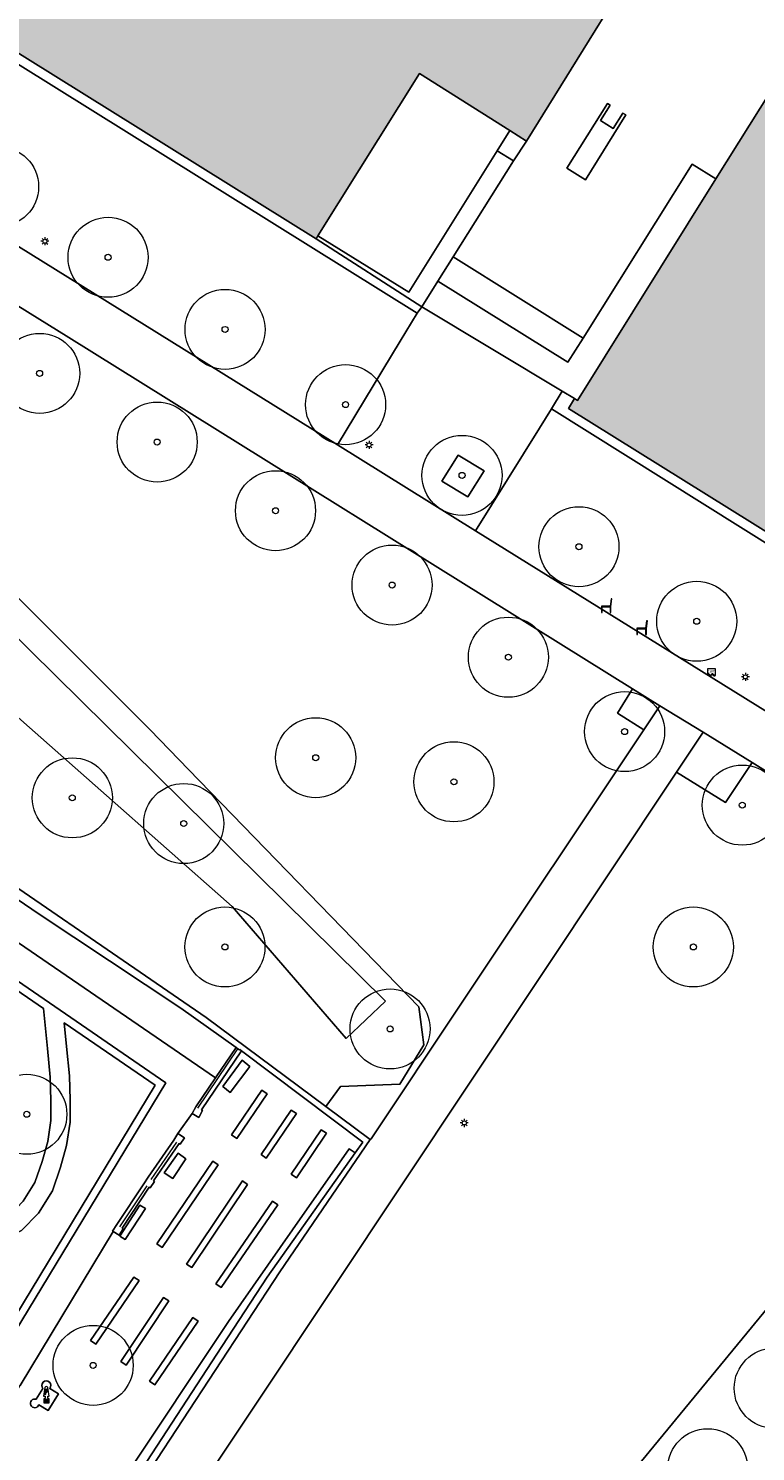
# Model space of a CAD drawing. Header units: metres. Extents: x 187482 to 189800, y 333582 to 335019.
# Tile 245 of 256: x 189016 to 189061, y 334550 to 334639. Entities that reach past the tile are written whole.
import ezdxf
from ezdxf.enums import TextEntityAlignment as Align

# ---------------------------------------------------------------- set-up
doc = ezdxf.new("R2010")
doc.units = ezdxf.units.M
doc.layers.get('0').update_dxf_attribs({"color": 252, "lineweight": 18})
for name, color, linetype, lineweight in [('B-WE-GR-BEPLANTING_CULTUUR_BOSPLANTSOEN-GV', 252, 'Continuous', 18), ('B-WE-GR-BEPLANTING_CULTUUR_ROOS-GV', 252, 'Continuous', 18), ('B-WE-GR-BEPLANTING_CULTUUR_VASTE PLANTENVAK-GV', 252, 'Continuous', 18), ('B-WE-GR-BOOM-S', 252, 'Continuous', 18), ('B-WE-GR-GROENVOORZIENING-GV', 252, 'Continuous', 18), ('B-WE-GW-TALUD_KRUIN-G', 252, 'Continuous', 18), ('B-WE-IE-HERDENKINGSMONUMENT-S', 252, 'Continuous', 18), ('B-WE-IE-MEUBILAIR-S', 252, 'Continuous', 18), ('B-WE-IE-MEUBILAIR_WEGMEUBILAIR-S', 252, 'Continuous', 18), ('B-WE-IE-TERREINAFSCHEIDING_KUNSTMATIG_HEKWERK-G', 252, 'IE-TERREINAFSCHEIDING_KUNSTMATIG-SO', 18), ('B-WE-IE-TERREINAFSCHEIDING_KUNSTMATIG_MUUR-G', 252, 'IE-TERREINAFSCHEIDING_KUNSTMATIG-SO', 18), ('B-WE-IE-TERREINAFSCHEIDING_KUNSTMATIG_MUUR-GV', 252, 'Continuous', 18), ('B-WE-OG-BEBOUWING-GV', 252, 'Continuous', 18), ('B-WE-OG-TERREIN_BEGROEID-GV', 252, 'Continuous', 18), ('B-WE-OG-TERREIN_ERF-GV', 252, 'Continuous', 18), ('B-WE-OG-WEG-GV', 252, 'Continuous', 18), ('B-WE-VH-GESLOTENVERHARDING_ASFALT-GV', 252, 'Continuous', 18), ('B-WE-VH-HALFVERHARDING_GRASBETONSTEEN-GV', 252, 'Continuous', 18), ('B-WE-VH-HALFVERHARDING_GRAVEL-GV', 252, 'Continuous', 18), ('B-WE-VH-ONVERHARD-GV', 252, 'Continuous', 18)]:
    doc.layers.add(name, color=color, linetype=linetype, lineweight=lineweight)
doc.layers.add('B-WE-OG-BEBOUWING-V', color=7, linetype='Continuous', lineweight=18, true_color=0xf0f0f0)
doc.styles.add('NLCS-ISO', font='NLCS-ISO.ttf')
doc.linetypes.add('IE-TERREINAFSCHEIDING_KUNSTMATIG-SO', pattern='A,4,[82,NLCS.SHX,S=0.75,R=90,X=0,Y=0],4,-2', length=10)

# ---------------------------------------------------------------- blocks, each defined once
blk = doc.blocks.new('SIE-MEUBILAIR_PAAL_LICHTMAST-SO')
for points in [[(-0.62, 0), (-1, 0)], [(-0.71, 0.71), (-0.44, 0.44)], [(0, 1), (0, 0.62)], [(0.44, 0.44), (0.71, 0.71)], [(1, 0), (0.62, 0)], [(-0.71, -0.71), (-0.44, -0.44)], [(0, -0.62), (0, -1)], [(0.44, -0.44), (0.71, -0.71)]]:
    blk.add_lwpolyline(points)
blk.add_circle((0, 0), 0.5)
blk = doc.blocks.new('SIE-MEUBILAIR_SENSOR_CAMERA-SO')
for p, q in [((1, 0.5), (-1, 0.5)), ((-1, 0.5), (-1, -1.125)), ((1, -1.125), (1, 0.5))]:
    blk.add_line(p, q)
for centre, start, end in [((-0.75, -1.0625), 36.869898, 143.130102), ((-0.75, -1.1875), 36.869898, 143.130102), ((-0.75, -1.3125), 36.869898, 143.130102), ((-0.25, -0.6875), 216.869898, 323.130102), ((-0.25, -0.8125), 216.869898, 323.130102), ((-0.25, -0.9375), 216.869898, 323.130102), ((0.25, -1.0625), 36.869898, 143.130102), ((0.25, -1.1875), 36.869898, 143.130102), ((0.25, -1.3125), 36.869898, 143.130102), ((0.75, -0.6875), 216.869898, 323.130102), ((0.75, -0.8125), 216.869898, 323.130102), ((0.75, -0.9375), 216.869898, 323.130102)]:
    blk.add_arc(centre, 0.3125, start, end)
at = {"style": 'NLCS-ISO'}
blk.add_text('cam', height=0.75, dxfattribs=at).set_placement((0, 0), align=Align.MIDDLE_CENTER)
blk = doc.blocks.new('SIE-WEG_ZITBANK-SO')
at = {"color": 0, "linetype": 'ByBlock', "lineweight": 18}
blk.add_lwpolyline([(-0.91, -1.63), (-0.91, -0.2), (1.09, -0.2), (1.09, -1.63), (1.29, -1.63), (1.29, -0.21), (1.54, 1.78), (1.33, 1.78), (1.11, 0), (-1.11, 0), (-1.11, -1.63)], close=True, dxfattribs=at)
blk = doc.blocks.new('SIE-HERDENKINGSMONUMENT-SO')
for p, q in [((-0.34, -0.46), (0.33, -0.46)), ((-0.34, -0.58), (0.22, -0.58)), ((-0.34, -0.72), (0.31, -0.72)), ((-0.34, -0.84), (0.37, -0.84))]:
    blk.add_line(p, q)
for points in [[(0.39, 2.65, 0.261282), (0, 2.87, 0.261282), (-0.39, 2.65), (-0.7, 0.44), (-0.35, 0.44), (-0.35, -0.03), (-0.67, -0.18), (-0.67, -1.18), (0, -1.18), (0.67, -1.18), (0.67, -0.18), (0.35, -0.03), (0.35, 0.44), (0.7, 0.44)], [(0, 2.22), (-0.12, 2.13, 0.506874), (-0.13, 1.78, -0.088901), (-0.09, 1.75, -0.290904), (-0.09, 1.72, -0.160204), (-0.13, 1.68, -0.186725), (-0.18, 1.68, -0.307903), (-0.27, 1.82, -0.219717), (-0.25, 2.07, -0.115145), (-0.16, 2.17), (-0.18, 2.13), (-0.1, 2.18)], [(-0.09, 2.02), (-0.09, 2.03), (-0.09, 2.06), (-0.03, 2.1), (0.07, 2.16, -0.401268), (0.31, 2.11, -0.30754), (0.31, 2.08, -0.52959), (0.29, 2.08, 0.196508), (0.14, 2.14, 0.143294), (0.02, 2.11, 0.110337), (-0.05, 2.04, -0.092857), (-0.07, 2.02, -0.32743)], [(0.39, 2.06), (0.34, 2.06), (0.31, 2.05, 0.295857), (0.19, 1.88, -0.100217), (0.18, 1.86, 0.04658), (0.15, 1.78, -0.148312), (0.12, 1.73, -0.029319), (0.04, 1.67, 0.67171), (0.05, 1.63, 0.108339), (0.07, 1.63, 0.085642), (0.08, 1.63, 0.19392), (0.18, 1.77, -0.085966), (0.21, 1.86, 0.050198), (0.24, 1.91, -0.197871), (0.34, 2.02, 0.127107)]]:
    blk.add_lwpolyline(points, format="xyb", close=True)
for points in [[(-0.35, 1.04), (-0.26, 1.28), (-0.21, 1.41), (-0.2, 1.42), (-0.25, 1.43), (-0.31, 1.43), (-0.35, 1.46), (-0.35, 1.49), (-0.23, 1.57), (-0.18, 1.57), (-0.16, 1.56), (-0.13, 1.57), (-0.09, 1.57), (-0.07, 1.57), (-0.05, 1.57), (0.02, 1.58), (0.06, 1.56), (0.08, 1.56), (0.13, 1.55), (0.13, 1.52), (0.08, 1.47), (0.02, 1.45), (-0.06, 1.3), (-0.15, 1.15), (-0.19, 1.11), (-0.22, 1.05), (-0.26, 0.91), (-0.29, 0.86), (-0.32, 0.82), (-0.35, 0.8), (-0.37, 0.8), (-0.41, 0.85), (-0.39, 0.92), (-0.37, 0.98)], [(-0.44, -0.33), (-0.44, -0.95), (0, -0.95), (0.44, -0.95), (0.44, -0.33)]]:
    blk.add_lwpolyline(points, close=True)
blk.add_circle((0.15, 2.1), 0.0212)
blk = doc.blocks.new('SGR-BOOM_GBKN-SO')
at = {"color": 0, "linetype": 'ByBlock', "lineweight": 18}
for radius in [2, 0.15]:
    blk.add_circle((0, 0), radius, dxfattribs=at)

msp = doc.modelspace()

# ---------------------------------------------------------------- hatches: boundary and pattern name
at = {"layer": 'B-WE-OG-BEBOUWING-V'}
h = msp.add_hatch(color=256, dxfattribs=at)
h.dxf.hatch_style = 1
h.paths.add_polyline_path([(188977.271, 334681.018), (188977.301, 334681.065), (188976.349, 334681.656), (188978.962, 334685.86), (188979.913, 334685.269), (188980.009, 334685.423), (188988.163, 334698.545), (188988.237, 334698.664), (188987.285, 334699.255), (188989.898, 334703.459), (188990.849, 334702.868), (188990.91, 334702.966), (188993.172, 334706.605), (188995.23, 334709.916), (188992.89, 334711.371), (188979.733, 334719.554), (188974.016, 334710.39), (188976.287, 334708.975), (188977.425, 334708.267), (188965.027, 334688.352), (188964.858, 334688.459), (188957.672, 334676.92), (188957.038, 334675.901), (188957.669, 334675.489), (188958.309, 334676.523), (188958.909, 334676.149), (188963.478, 334673.304), (188962.843, 334672.278), (188963.484, 334671.868), (188964.124, 334672.902), (188966.665, 334671.319), (188969.281, 334669.689), (188968.66, 334668.666), (188969.316, 334668.254)], flags=17)
h.paths.add_polyline_path([(189033.973, 334625.638), (189040.323, 334635.78), (189045.948, 334632.212), (189046.992, 334631.55), (189056.22, 334646.446), (189059.996, 334644.092), (189061.388, 334646.323), (189069.804, 334659.808), (189031.513, 334683.749), (189031.626, 334683.938), (189031.077, 334684.266), (189031.017, 334684.302), (189030.334, 334683.161), (189026.05, 334685.854), (189026.761, 334687.013), (189026.256, 334687.318), (189025.502, 334686.067), (189019.988, 334689.51), (189020.761, 334690.736), (189020.304, 334691.024), (189019.517, 334689.776), (189015.985, 334691.977), (189013.835, 334688.51), (189011.186, 334690.158), (188994.104, 334662.695), (188988.594, 334653.69), (189033.861, 334625.46)], flags=16)
edge = h.paths.add_edge_path(flags=16)
edge.add_arc((188962.598, 334717.933), 0.192, 359.2213, 406.19144)
edge.add_arc((188962.593, 334717.938), 0.192, 43.80856, 90.7787)
edge.add_arc((188962.587, 334717.938), 0.192, 89.2213, 136.19144)
edge.add_arc((188962.582, 334717.933), 0.192, 133.80856, 180.7787)
edge.add_arc((188962.582, 334717.927), 0.192, 179.2213, 226.19144)
edge.add_arc((188962.587, 334717.922), 0.192, 223.80856, 270.7787)
edge.add_arc((188962.593, 334717.922), 0.192, 269.2213, 316.19144)
edge.add_arc((188962.598, 334717.927), 0.192, 313.80856, 360.7787)
edge = h.paths.add_edge_path(flags=16)
edge.add_arc((188971.434, 334712.43), 0.192, 359.2213, 406.19144)
edge.add_arc((188971.429, 334712.435), 0.192, 43.80856, 90.7787)
edge.add_arc((188971.423, 334712.435), 0.192, 89.2213, 136.19144)
edge.add_arc((188971.418, 334712.43), 0.192, 133.80856, 180.7787)
edge.add_arc((188971.418, 334712.424), 0.192, 179.2213, 226.19144)
edge.add_arc((188971.423, 334712.419), 0.192, 223.80856, 270.7787)
edge.add_arc((188971.429, 334712.419), 0.192, 269.2213, 316.19144)
edge.add_arc((188971.434, 334712.424), 0.192, 313.80856, 360.7787)
edge = h.paths.add_edge_path(flags=16)
edge.add_arc((188967.012, 334715.169), 0.192, 89.2213, 136.19144)
edge.add_arc((188967.007, 334715.164), 0.192, 133.80856, 180.7787)
edge.add_arc((188967.007, 334715.158), 0.192, 179.2213, 226.19144)
edge.add_arc((188967.012, 334715.153), 0.192, 223.80856, 270.7787)
edge.add_arc((188967.018, 334715.153), 0.192, 269.2213, 316.19144)
edge.add_arc((188967.023, 334715.158), 0.192, 313.80856, 360.7787)
edge.add_arc((188967.023, 334715.164), 0.192, 359.2213, 406.19144)
edge.add_arc((188967.018, 334715.169), 0.192, 43.80856, 90.7787)
edge = h.paths.add_edge_path(flags=16)
edge.add_arc((188969.171, 334718.655), 0.192, 89.2213, 136.19144)
edge.add_arc((188969.166, 334718.65), 0.192, 133.80856, 180.7787)
edge.add_arc((188969.166, 334718.644), 0.192, 179.2213, 226.19144)
edge.add_arc((188969.171, 334718.639), 0.192, 223.80856, 270.7787)
edge.add_arc((188969.177, 334718.639), 0.192, 269.2213, 316.19144)
edge.add_arc((188969.182, 334718.644), 0.192, 313.80856, 360.7787)
edge.add_arc((188969.182, 334718.65), 0.192, 359.2213, 406.19144)
edge.add_arc((188969.177, 334718.655), 0.192, 43.80856, 90.7787)
edge = h.paths.add_edge_path(flags=16)
edge.add_arc((188973.635, 334715.942), 0.192, 313.80856, 360.7787)
edge.add_arc((188973.635, 334715.948), 0.192, 359.2213, 406.19144)
edge.add_arc((188973.63, 334715.953), 0.192, 43.80856, 90.7787)
edge.add_arc((188973.624, 334715.953), 0.192, 89.2213, 136.19144)
edge.add_arc((188973.619, 334715.948), 0.192, 133.80856, 180.7787)
edge.add_arc((188973.619, 334715.942), 0.192, 179.2213, 226.19144)
edge.add_arc((188973.624, 334715.937), 0.192, 223.80856, 270.7787)
edge.add_arc((188973.63, 334715.937), 0.192, 269.2213, 316.19144)
h = msp.add_hatch(color=256, dxfattribs=at)
h.dxf.hatch_style = 1
h.paths.add_polyline_path([(189066.662, 334642.997), (189067.239, 334642.638), (189058.837, 334629.202), (189050.181, 334615.36), (189049.995, 334615.477), (189049.62, 334614.864), (189065.43, 334604.999), (189065.795, 334605.574), (189065.609, 334605.692), (189067.228, 334608.284), (189090.843, 334646.088), (189091.038, 334645.966), (189091.414, 334646.568), (189090.825, 334646.936), (189082.359, 334652.225), (189078.621, 334654.56), (189078.511, 334654.386), (189075.069, 334656.503)], flags=17)
h.paths.add_polyline_path([(189033.973, 334625.638), (189040.323, 334635.78), (189045.948, 334632.212), (189046.992, 334631.55), (189056.22, 334646.446), (189059.996, 334644.092), (189061.388, 334646.323), (189069.804, 334659.808), (189031.513, 334683.749), (189031.626, 334683.938), (189031.077, 334684.266), (189031.017, 334684.302), (189030.334, 334683.161), (189026.05, 334685.854), (189026.761, 334687.013), (189026.256, 334687.318), (189025.502, 334686.067), (189019.988, 334689.51), (189020.761, 334690.736), (189020.304, 334691.024), (189019.517, 334689.776), (189015.985, 334691.977), (189013.835, 334688.51), (189011.186, 334690.158), (188994.104, 334662.695), (188988.594, 334653.69), (189033.861, 334625.46)], flags=16)

# ---------------------------------------------------------------- linework, layer by layer
at = {"layer": 'B-WE-GR-BEPLANTING_CULTUUR_BOSPLANTSOEN-GV', "flags": 128}
for points in [[(188971.619, 334624.667), (188982.051, 334612.57), (188992.483, 334600.473), (189009.74, 334588.647), (189026.997, 334576.821), (189034.457, 334571.267), (189035.379, 334572.506), (189039.076, 334572.644), (189040.59, 334575.116), (189040.278, 334577.474), (189025.876, 334592.315), (189023.488, 334594.776), (189006.346, 334611.875), (188978.139, 334631.022), (188976.402, 334632.201), (188970.962, 334634.391)], [(188975.155, 334627.361), (188986.24, 334618.422), (188991.895, 334611.604), (189012.186, 334598.25), (189028.609, 334583.758), (189035.736, 334575.504), (189038.188, 334577.844), (189004.868, 334610.687), (188980.605, 334627.469), (188971.717, 334632.419)], [(188971.717, 334632.419), (188980.605, 334627.469), (189004.868, 334610.687), (189038.188, 334577.844), (189035.736, 334575.504), (189028.609, 334583.758), (189012.186, 334598.25), (188991.895, 334611.604), (188986.24, 334618.422), (188975.155, 334627.361)]]:
    msp.add_lwpolyline(points, dxfattribs=at)
at = {"layer": 'B-WE-GR-BEPLANTING_CULTUUR_ROOS-GV', "flags": 128}
for points in [[(189021.819, 334547.99), (189028.393, 334557.825), (189032.382, 334563.56), (189035.914, 334568.62), (189036.287, 334568.357), (189036.769, 334569.04), (189029.196, 334574.729), (189026.687, 334571.04), (189026.759, 334570.999), (189026.524, 334570.58), (189026.105, 334570.815), (189025.227, 334569.563), (189025.627, 334569.297), (189025.361, 334568.897), (189025.295, 334568.942), (189023.69, 334566.613), (189023.757, 334566.569), (189023.491, 334566.169), (189023.424, 334566.214), (189021.738, 334563.66), (189021.805, 334563.616), (189021.544, 334563.213), (189021.184, 334563.446), (189015.367, 334553.832)], [(189016.369, 334552.971), (189016.793, 334553.637)], [(189017.214, 334553.646), (189017.761, 334553.304), (189017.113, 334552.267)], [(189017.113, 334552.267), (189016.535, 334552.627)]]:
    msp.add_lwpolyline(points, dxfattribs=at)
for points in [[(189028.02, 334572.502), (189029.246, 334574.149), (189029.725, 334573.749), (189028.484, 334572.135)], [(189028.903, 334569.259), (189028.573, 334569.485), (189030.473, 334572.273), (189030.803, 334572.047)], [(189030.414, 334568.258), (189032.293, 334571.038), (189032.625, 334570.814), (189030.746, 334568.034)], [(189032.29, 334567.021), (189034.175, 334569.807), (189034.507, 334569.583), (189032.622, 334566.797)], [(189024.899, 334566.751), (189024.373, 334567.116), (189025.233, 334568.342), (189025.723, 334567.982)], [(189023.908, 334562.684), (189027.414, 334567.837), (189027.744, 334567.611), (189024.238, 334562.458)], [(189025.76, 334561.419), (189029.248, 334566.617), (189029.58, 334566.395), (189026.092, 334561.197)], [(189031.129, 334565.339), (189031.459, 334565.113), (189027.93, 334559.96), (189027.6, 334560.186)], [(189021.592, 334563.162), (189022.853, 334565.105), (189023.189, 334564.887), (189021.928, 334562.944)], [(189020.1, 334556.419), (189019.77, 334556.643), (189022.466, 334560.607), (189022.796, 334560.383)], [(189024.322, 334559.331), (189024.654, 334559.109), (189021.991, 334555.11), (189021.659, 334555.332)], [(189023.442, 334554.098), (189026.155, 334558.075), (189026.485, 334557.85), (189023.773, 334553.873)]]:
    msp.add_lwpolyline(points, close=True, dxfattribs=at)
at = {"layer": 'B-WE-GR-BEPLANTING_CULTUUR_ROOS-GV'}
for points in [[(189016.793, 334553.637, -2.287336), (189017.214, 334553.646)], [(189016.535, 334552.627, -2.438072), (189016.369, 334552.971)]]:
    msp.add_lwpolyline(points, format="xyb", dxfattribs=at)
at = {"layer": 'B-WE-GR-BEPLANTING_CULTUUR_VASTE PLANTENVAK-GV', "flags": 128}
msp.add_lwpolyline([(188999.756, 334594.776), (188991.47, 334600.425), (188991.427, 334600.367), (188991.236, 334600.459), (188990.329, 334599.109), (188988.753, 334600.16), (188989.658, 334601.48), (188989.315, 334601.75), (188989.374, 334601.867), (188984.06, 334605.515), (188971.432, 334614.314), (188971.401, 334614.284), (188970.937, 334614.607), (188969.68, 334612.571), (188989.398, 334599.142), (189008.556, 334586.062), (189027.576, 334573.055), (189028.855, 334574.939), (189025.404, 334577.4), (189016.482, 334583.307), (189008.054, 334589.061)], close=True, dxfattribs=at)
at = {"layer": 'B-WE-GR-GROENVOORZIENING-GV', "flags": 128}
msp.add_lwpolyline([(189043.332, 334609.329), (189044.363, 334610.952), (189042.738, 334611.94), (189041.707, 334610.317)], close=True, dxfattribs=at)
at = {"layer": 'B-WE-GW-TALUD_KRUIN-G', "flags": 128}
msp.add_lwpolyline([(188971.619, 334624.667), (188982.051, 334612.57), (188992.483, 334600.473), (189009.74, 334588.647), (189026.997, 334576.821), (189034.457, 334571.267), (189035.379, 334572.506), (189039.076, 334572.644), (189040.59, 334575.116), (189040.278, 334577.474), (189025.876, 334592.315), (189023.488, 334594.776), (189006.346, 334611.875), (188978.139, 334631.022), (188976.402, 334632.201), (188970.962, 334634.391)], dxfattribs=at)
at = {"layer": 'B-WE-IE-TERREINAFSCHEIDING_KUNSTMATIG_HEKWERK-G', "ltscale": 0.2, "flags": 128}
for points in [[(189049.995, 334615.477), (189049.231, 334615.936), (189040.458, 334621.208)], [(189026.477, 334571.157), (189028.965, 334574.86)], [(189083.6, 334564.732), (189089.164, 334560.945), (189077.927, 334547.371), (189068.513, 334535.936), (189062.622, 334540.874), (189058.217, 334544.566), (189053.592, 334548.396), (189063.767, 334560.738), (189074.377, 334573.344), (189079.899, 334568.574), (189080.16, 334568.349), (189080.045, 334566.956)], [(189023.553, 334566.704), (189025.163, 334569.029)], [(189021.603, 334563.747), (189023.294, 334566.3)]]:
    msp.add_lwpolyline(points, dxfattribs=at)
at = {"layer": 'B-WE-IE-TERREINAFSCHEIDING_KUNSTMATIG_MUUR-G', "ltscale": 0.2, "flags": 128}
for points in [[(189052.422, 334632.34), (189053.025, 334633.307), (189053.203, 334633.196), (189050.679, 334629.148), (189049.525, 334629.868), (189052.049, 334633.916), (189052.227, 334633.805), (189051.624, 334632.837)], [(189033.973, 334625.638), (189039.654, 334622.115), (189045.161, 334630.949), (189046.186, 334630.327), (189042.415, 334624.324), (189041.464, 334622.809), (189040.458, 334621.208), (189033.861, 334625.46)], [(189058.837, 334629.202), (189057.358, 334630.124), (189050.533, 334619.249)], [(188960.058, 334622.694), (188969.021, 334616.552), (188989.858, 334602.272), (188992.483, 334600.473), (189009.74, 334588.647), (189026.997, 334576.821), (189034.457, 334571.267), (189037.235, 334569.199)], [(189050.533, 334619.249), (189049.588, 334617.744)], [(189008.054, 334589.061), (189016.482, 334583.307)], [(189016.482, 334583.307), (189025.404, 334577.4)], [(189025.404, 334577.4), (189028.855, 334574.939)], [(189026.687, 334571.04), (189029.196, 334574.729)], [(189028.855, 334574.939), (189027.576, 334573.055)], [(189028.855, 334574.939), (189028.965, 334574.86)], [(189028.965, 334574.86), (189029.062, 334574.791)], [(189029.062, 334574.791), (189029.088, 334574.81)], [(189029.088, 334574.81), (189029.196, 334574.729)], [(189029.196, 334574.729), (189036.769, 334569.04)], [(189027.576, 334573.055), (189026.34, 334571.234)], [(189026.34, 334571.234), (189026.105, 334570.815)], [(189026.105, 334570.815), (189026.524, 334570.58)], [(189026.524, 334570.58), (189026.759, 334570.999)], [(189026.759, 334570.999), (189026.687, 334571.04)], [(189017.448, 334539.366), (189031.58, 334560.922), (189037.235, 334569.199)], [(189023.357, 334566.835), (189024.961, 334569.163)], [(189025.295, 334568.942), (189023.69, 334566.613)], [(189024.961, 334569.163), (189025.227, 334569.563)], [(189025.227, 334569.563), (189025.627, 334569.297)], [(189025.361, 334568.897), (189025.295, 334568.942)], [(189025.627, 334569.297), (189025.361, 334568.897)], [(189036.769, 334569.04), (189036.287, 334568.357)], [(189036.287, 334568.357), (189030.808, 334560.593)], [(189021.402, 334563.877), (189023.091, 334566.435)], [(189023.091, 334566.435), (189023.357, 334566.835)], [(189023.757, 334566.569), (189023.491, 334566.169)], [(189023.69, 334566.613), (189023.757, 334566.569)], [(189023.424, 334566.214), (189021.738, 334563.66)], [(189023.491, 334566.169), (189023.424, 334566.214)], [(189021.141, 334563.474), (189021.402, 334563.877)], [(189021.805, 334563.616), (189021.544, 334563.213)], [(189021.738, 334563.66), (189021.805, 334563.616)], [(189021.184, 334563.446), (189021.141, 334563.474)], [(189021.544, 334563.213), (189021.184, 334563.446)], [(189030.808, 334560.593), (189027.651, 334555.784)], [(189027.651, 334555.784), (189022.34, 334547.651)], [(189016.369, 334552.971), (189016.793, 334553.637)], [(189017.761, 334553.304), (189017.113, 334552.267)], [(189017.214, 334553.646), (189017.761, 334553.304)], [(189017.113, 334552.267), (189016.535, 334552.627)]]:
    msp.add_lwpolyline(points, dxfattribs=at)
at = {"layer": 'B-WE-IE-TERREINAFSCHEIDING_KUNSTMATIG_MUUR-G', "ltscale": 0.2}
for points in [[(189017.214, 334553.646, 2.287336), (189016.793, 334553.637)], [(189016.369, 334552.971, 2.438072), (189016.535, 334552.627)]]:
    msp.add_lwpolyline(points, format="xyb", dxfattribs=at)
at = {"layer": 'B-WE-IE-TERREINAFSCHEIDING_KUNSTMATIG_MUUR-GV', "flags": 128}
for points in [[(189008.054, 334589.061), (189016.482, 334583.307), (189025.404, 334577.4), (189028.855, 334574.939), (189028.965, 334574.86), (189029.062, 334574.791), (189029.088, 334574.81), (189029.196, 334574.729), (189036.769, 334569.04), (189036.287, 334568.357), (189030.808, 334560.593), (189027.651, 334555.784), (189022.34, 334547.651)], [(189010.28, 334528.616), (189010.339, 334528.706), (189010.423, 334528.651), (189017.448, 334539.366), (189031.58, 334560.922), (189037.235, 334569.199), (189034.457, 334571.267), (189026.997, 334576.821), (189009.74, 334588.647)], [(189016.793, 334553.637), (189016.369, 334552.971)], [(189016.535, 334552.627), (189017.113, 334552.267), (189017.761, 334553.304)], [(189017.761, 334553.304), (189017.214, 334553.646)]]:
    msp.add_lwpolyline(points, dxfattribs=at)
for points in [[(189026.759, 334570.999), (189026.687, 334571.04), (189029.196, 334574.729), (189029.088, 334574.81), (189029.062, 334574.791), (189028.965, 334574.86), (189028.855, 334574.939), (189027.576, 334573.055), (189026.34, 334571.234), (189026.105, 334570.815), (189026.524, 334570.58)], [(189023.757, 334566.569), (189023.69, 334566.613), (189025.295, 334568.942), (189025.361, 334568.897), (189025.627, 334569.297), (189025.227, 334569.563), (189024.961, 334569.163), (189023.357, 334566.835), (189023.091, 334566.435), (189021.402, 334563.877), (189021.141, 334563.474), (189021.184, 334563.446), (189021.544, 334563.213), (189021.805, 334563.616), (189021.738, 334563.66), (189023.424, 334566.214), (189023.491, 334566.169)]]:
    msp.add_lwpolyline(points, close=True, dxfattribs=at)
at = {"layer": 'B-WE-IE-TERREINAFSCHEIDING_KUNSTMATIG_MUUR-GV'}
for points in [[(189017.214, 334553.646, 2.287336), (189016.793, 334553.637)], [(189016.369, 334552.971, 2.438072), (189016.535, 334552.627)]]:
    msp.add_lwpolyline(points, format="xyb", dxfattribs=at)
at = {"layer": 'B-WE-OG-BEBOUWING-GV', "flags": 128}
msp.add_lwpolyline([(189011.186, 334690.158), (188994.104, 334662.695), (188988.594, 334653.69), (189033.861, 334625.46), (189033.973, 334625.638), (189040.323, 334635.78), (189045.948, 334632.212), (189046.992, 334631.55), (189056.22, 334646.446), (189059.996, 334644.092), (189061.388, 334646.323), (189069.804, 334659.808), (189031.513, 334683.749)], dxfattribs=at)
msp.add_lwpolyline([(189066.662, 334642.997), (189067.239, 334642.638), (189058.837, 334629.202), (189050.181, 334615.36), (189049.995, 334615.477), (189049.62, 334614.864), (189065.43, 334604.999), (189065.795, 334605.574), (189065.609, 334605.692), (189067.228, 334608.284), (189090.843, 334646.088), (189091.038, 334645.966), (189091.414, 334646.568), (189090.825, 334646.936), (189082.359, 334652.225), (189078.621, 334654.56), (189078.511, 334654.386), (189075.069, 334656.503)], close=True, dxfattribs=at)
at = {"layer": 'B-WE-OG-TERREIN_BEGROEID-GV', "flags": 128}
for points in [[(189035.185, 334612.585), (189039.1, 334619.065), (189040.159, 334620.817), (188988.28, 334653.178), (188988.594, 334653.69), (188994.104, 334662.695), (188993.205, 334663.248), (188990.804, 334664.725), (188983.845, 334653.563), (188981.04, 334649.065), (188982.737, 334648.007), (188981.469, 334645.973), (189016.799, 334624.016)], [(189070.518, 334601.828), (189069.982, 334602.162), (189069.677, 334601.625), (189062.756, 334605.951), (189048.554, 334614.828), (189047.809, 334613.632), (189043.814, 334607.22), (189057.924, 334598.448), (189060.671, 334596.74), (189065.397, 334593.811)], [(189023.793, 334572.599), (189018.12, 334576.489), (189018.263, 334574.995), (189018.443, 334573.174), (189018.494, 334571.648), (189018.487, 334570.28), (189018.266, 334568.813), (189017.879, 334567.46), (189017.378, 334565.997), (189016.517, 334564.594), (189015.461, 334563.507), (189014.286, 334562.934), (189012.537, 334562.516), (189010.997, 334562.273), (189009.435, 334562.174), (189008.649, 334562.194), (189008.193, 334562.164), (189007.901, 334562.075), (189007.618, 334561.945), (189006.945, 334561.505), (189006.468, 334561.051), (189014.003, 334556.422)], [(189082.133, 334565.641), (189080.419, 334562.923), (189078.418, 334564.192), (189080.12, 334566.909), (189080.045, 334566.956), (189080.16, 334568.349), (189079.899, 334568.574), (189074.377, 334573.344), (189063.767, 334560.738), (189053.592, 334548.396), (189058.217, 334544.566), (189062.622, 334540.874), (189068.513, 334535.936), (189077.927, 334547.371), (189089.164, 334560.945), (189083.6, 334564.732), (189082.235, 334565.577)]]:
    msp.add_lwpolyline(points, close=True, dxfattribs=at)
for points in [[(189054.33, 334594.793), (189052.68, 334595.82), (189053.631, 334597.348), (189018.398, 334619.286), (188974.772, 334646.402), (188973.815, 334644.87), (188972.119, 334645.93), (188971.483, 334644.912), (188970.805, 334645.336), (188966.856, 334639.013), (188965.024, 334636.078)], [(188970.962, 334634.391), (188976.402, 334632.201), (188978.139, 334631.022), (189006.346, 334611.875), (189023.488, 334594.776), (189025.876, 334592.315), (189040.278, 334577.474), (189040.59, 334575.116), (189039.076, 334572.644), (189035.379, 334572.506), (189034.457, 334571.267), (189037.235, 334569.199), (189037.293, 334569.242), (189042.893, 334577.64), (189054.33, 334594.793)], [(189053.592, 334548.396), (189063.767, 334560.738), (189074.377, 334573.344), (189079.899, 334568.574), (189080.16, 334568.349), (189080.045, 334566.956), (189081.487, 334569.335), (189085.722, 334576.207), (189086.261, 334577.068), (189085.46, 334577.563), (189061.093, 334592.743), (189059.43, 334590.246), (189056.375, 334592.15), (189034.895, 334559.885), (189020.018, 334537.538)], [(189015.564, 334565.335), (189016.286, 334566.511), (189016.734, 334567.82), (189017.091, 334569.068), (189017.287, 334570.373), (189017.294, 334571.631), (189017.245, 334573.095), (189017.069, 334574.879), (189016.833, 334577.372), (189007.902, 334583.498)]]:
    msp.add_lwpolyline(points, dxfattribs=at)
at = {"layer": 'B-WE-OG-TERREIN_ERF-GV', "flags": 128}
for points in [[(189040.159, 334620.817), (189040.458, 334621.208), (189033.861, 334625.46), (188988.594, 334653.69), (188988.28, 334653.178)], [(189045.948, 334632.212), (189040.323, 334635.78), (189033.973, 334625.638), (189039.654, 334622.115), (189045.161, 334630.949)], [(189053.025, 334633.307), (189052.422, 334632.34), (189051.624, 334632.837), (189052.227, 334633.805), (189052.049, 334633.916), (189049.525, 334629.868), (189050.679, 334629.148), (189053.203, 334633.196)], [(189049.525, 334629.868), (189052.049, 334633.916), (189052.227, 334633.805), (189051.624, 334632.837), (189052.422, 334632.34), (189053.025, 334633.307), (189053.203, 334633.196), (189050.679, 334629.148)], [(189046.186, 334630.327), (189046.992, 334631.55), (189045.948, 334632.212), (189045.161, 334630.949)], [(189033.973, 334625.638), (189033.861, 334625.46), (189040.458, 334621.208), (189041.464, 334622.809), (189042.415, 334624.324), (189046.186, 334630.327), (189045.161, 334630.949), (189039.654, 334622.115)], [(189058.837, 334629.202), (189057.358, 334630.124), (189050.533, 334619.249), (189049.588, 334617.744), (189041.464, 334622.809), (189040.458, 334621.208), (189049.231, 334615.936), (189049.995, 334615.477), (189050.181, 334615.36)], [(189042.415, 334624.324), (189041.464, 334622.809), (189049.588, 334617.744), (189050.533, 334619.249)], [(189048.554, 334614.828), (189062.756, 334605.951), (189069.677, 334601.625), (189069.982, 334602.162), (189065.43, 334604.999), (189049.62, 334614.864), (189049.995, 334615.477), (189049.231, 334615.936)]]:
    msp.add_lwpolyline(points, close=True, dxfattribs=at)
msp.add_lwpolyline([(189061.388, 334646.323), (189059.996, 334644.092), (189056.22, 334646.446), (189046.992, 334631.55), (189046.186, 334630.327), (189042.415, 334624.324), (189050.533, 334619.249), (189057.358, 334630.124), (189058.837, 334629.202), (189067.239, 334642.638)], dxfattribs=at)
at = {"layer": 'B-WE-OG-WEG-GV', "flags": 128}
for points in [[(189024.465, 334572.744), (189007.915, 334584.095), (188996.378, 334566.665), (189014.17, 334555.732)], [(189014.747, 334564.494), (189013.906, 334564.084), (189012.297, 334563.692), (189010.806, 334563.458), (189009.439, 334563.374), (189008.625, 334563.395), (189007.977, 334563.352), (189007.474, 334563.2), (189007.081, 334563.019), (189006.175, 334562.428), (189005.402, 334561.707), (188996.96, 334566.894), (188997.07, 334567.061), (189007.139, 334582.341), (189007.902, 334583.498), (189016.833, 334577.372), (189017.069, 334574.879), (189017.245, 334573.095), (189017.294, 334571.631), (189017.287, 334570.373), (189017.091, 334569.068), (189016.734, 334567.82), (189016.286, 334566.511), (189015.564, 334565.335)], [(189014.286, 334562.934), (189015.461, 334563.507), (189016.517, 334564.594), (189017.378, 334565.997), (189017.879, 334567.46), (189018.266, 334568.813), (189018.487, 334570.28), (189018.494, 334571.648), (189018.443, 334573.174), (189018.263, 334574.995), (189018.12, 334576.489), (189023.793, 334572.599), (189014.003, 334556.422), (189006.468, 334561.051), (189006.945, 334561.505), (189007.618, 334561.945), (189007.901, 334562.075), (189008.193, 334562.164), (189008.649, 334562.194), (189009.435, 334562.174), (189010.997, 334562.273), (189012.537, 334562.516)]]:
    msp.add_lwpolyline(points, close=True, dxfattribs=at)
at = {"layer": 'B-WE-VH-GESLOTENVERHARDING_ASFALT-GV', "flags": 128}
for points in [[(188870.194, 334711.368), (188946.889, 334663.732), (188952.624, 334660.167), (188954.323, 334659.111), (188955.776, 334658.209), (188957.814, 334656.942), (188967.965, 334650.633), (188969.664, 334649.577), (188972.394, 334647.88), (188974.772, 334646.402), (189018.398, 334619.286), (189053.631, 334597.348), (189055.329, 334596.291), (189058.037, 334594.647), (189061.093, 334592.743), (189085.46, 334577.563)], [(189065.397, 334593.811), (189060.671, 334596.74), (189057.924, 334598.448), (189043.814, 334607.22), (189035.185, 334612.585), (189016.799, 334624.016), (188981.469, 334645.973), (188979.77, 334647.029), (188977.079, 334648.702), (188967.851, 334654.437), (188965.142, 334656.12), (188950.415, 334665.274), (188947.718, 334666.95), (188941.217, 334670.99)]]:
    msp.add_lwpolyline(points, dxfattribs=at)
for points in [[(189035.185, 334612.585), (189043.814, 334607.22), (189047.809, 334613.632), (189048.554, 334614.828), (189049.231, 334615.936), (189040.458, 334621.208), (189040.159, 334620.817), (189039.1, 334619.065)], [(189043.332, 334609.329), (189041.707, 334610.317), (189042.738, 334611.94), (189044.363, 334610.952)], [(189056.375, 334592.15), (189058.037, 334594.647), (189055.329, 334596.291), (189054.33, 334594.793), (189042.893, 334577.64), (189037.293, 334569.242), (189037.235, 334569.199), (189031.58, 334560.922), (189017.448, 334539.366), (189020.018, 334537.538), (189034.895, 334559.885)]]:
    msp.add_lwpolyline(points, close=True, dxfattribs=at)
at = {"layer": 'B-WE-VH-HALFVERHARDING_GRASBETONSTEEN-GV', "flags": 128}
for points in [[(189055.329, 334596.291), (189053.631, 334597.348), (189052.68, 334595.82), (189054.33, 334594.793)], [(189058.037, 334594.647), (189056.375, 334592.15), (189059.43, 334590.246), (189061.093, 334592.743)]]:
    msp.add_lwpolyline(points, close=True, dxfattribs=at)
at = {"layer": 'B-WE-VH-HALFVERHARDING_GRAVEL-GV', "flags": 128}
msp.add_lwpolyline([(189003.191, 334533.746), (189015.367, 334553.832), (189021.184, 334563.446), (189021.141, 334563.474), (189021.402, 334563.877), (189023.091, 334566.435), (189023.357, 334566.835), (189024.961, 334569.163), (189025.227, 334569.563), (189026.105, 334570.815), (189026.34, 334571.234), (189027.576, 334573.055), (189008.556, 334586.062), (188989.398, 334599.142), (188969.68, 334612.571), (188970.937, 334614.607), (188970.896, 334614.635), (188971.043, 334614.85), (188969.463, 334615.918), (188969.309, 334615.693), (188969.267, 334615.719), (188953.979, 334590.761), (188943.459, 334573.537)], dxfattribs=at)
msp.add_lwpolyline([(189007.915, 334584.095), (189024.465, 334572.744), (189014.17, 334555.732), (188996.378, 334566.665)], close=True, dxfattribs=at)
at = {"layer": 'B-WE-VH-ONVERHARD-GV', "flags": 128}
for points in [[(189029.725, 334573.749), (189029.246, 334574.149), (189028.02, 334572.502), (189028.484, 334572.135)], [(189030.803, 334572.047), (189030.473, 334572.273), (189028.573, 334569.485), (189028.903, 334569.259)], [(189032.625, 334570.814), (189032.293, 334571.038), (189030.414, 334568.258), (189030.746, 334568.034)], [(189034.507, 334569.583), (189034.175, 334569.807), (189032.29, 334567.021), (189032.622, 334566.797)], [(189030.808, 334560.593), (189036.287, 334568.357), (189035.914, 334568.62), (189032.382, 334563.56), (189028.393, 334557.825), (189021.819, 334547.99), (189022.34, 334547.651), (189027.651, 334555.784)], [(189025.723, 334567.982), (189025.233, 334568.342), (189024.373, 334567.116), (189024.899, 334566.751)], [(189027.744, 334567.611), (189027.414, 334567.837), (189023.908, 334562.684), (189024.238, 334562.458)], [(189029.58, 334566.395), (189029.248, 334566.617), (189025.76, 334561.419), (189026.092, 334561.197)], [(189031.459, 334565.113), (189031.129, 334565.339), (189027.6, 334560.186), (189027.93, 334559.96)], [(189023.189, 334564.887), (189022.853, 334565.105), (189021.592, 334563.162), (189021.928, 334562.944)], [(189022.796, 334560.383), (189022.466, 334560.607), (189019.77, 334556.643), (189020.1, 334556.419)], [(189024.654, 334559.109), (189024.322, 334559.331), (189021.659, 334555.332), (189021.991, 334555.11)], [(189026.485, 334557.85), (189026.155, 334558.075), (189023.442, 334554.098), (189023.773, 334553.873)]]:
    msp.add_lwpolyline(points, close=True, dxfattribs=at)

# ---------------------------------------------------------------- block references
at = {"layer": 'B-WE-GR-BOOM-S', "xscale": 1.25, "yscale": 1.25, "zscale": 1.25}
for p in [(189014.02, 334628.711), (189020.86, 334624.3), (189028.167, 334619.794), (189016.585, 334617.05), (189035.695, 334615.096), (189023.926, 334612.76), (189042.97, 334610.677), (189031.319, 334608.471), (189050.275, 334606.221), (189038.603, 334603.825), (189057.633, 334601.565), (189045.866, 334599.322), (189053.128, 334594.673), (189033.829, 334593.041), (189042.464, 334591.538), (189018.626, 334590.538), (189060.48, 334590.081), (189025.587, 334588.932), (189028.159, 334581.225), (189057.422, 334581.224), (189038.478, 334576.104), (189015.782, 334570.772), (189019.926, 334555.087), (189062.474, 334553.663), (189058.319, 334548.633)]:
    msp.add_blockref('SGR-BOOM_GBKN-SO', p, dxfattribs=at)
at = {"layer": 'B-WE-IE-HERDENKINGSMONUMENT-S', "xscale": 0.25, "yscale": 0.25, "zscale": 0.25}
msp.add_blockref('SIE-HERDENKINGSMONUMENT-SO', (189017.009, 334553.045), dxfattribs=at)
at = {"layer": 'B-WE-IE-MEUBILAIR-S', "xscale": 0.25, "yscale": 0.25, "zscale": 0.25}
for name, p in [('SIE-MEUBILAIR_PAAL_LICHTMAST-SO', (189016.911, 334625.297)), ('SIE-MEUBILAIR_PAAL_LICHTMAST-SO', (189037.162, 334612.58)), ('SIE-MEUBILAIR_SENSOR_CAMERA-SO', (189058.552, 334598.469)), ('SIE-MEUBILAIR_PAAL_LICHTMAST-SO', (189060.672, 334598.09)), ('SIE-MEUBILAIR_PAAL_LICHTMAST-SO', (189043.113, 334570.227))]:
    msp.add_blockref(name, p, dxfattribs=at)
at = {"layer": 'B-WE-IE-MEUBILAIR_WEGMEUBILAIR-S', "xscale": 0.25, "yscale": 0.25, "zscale": 0.25}
for p in [(189051.955, 334602.512), (189054.164, 334601.139)]:
    msp.add_blockref('SIE-WEG_ZITBANK-SO', p, dxfattribs=at)

doc.saveas('drawing.dxf')
